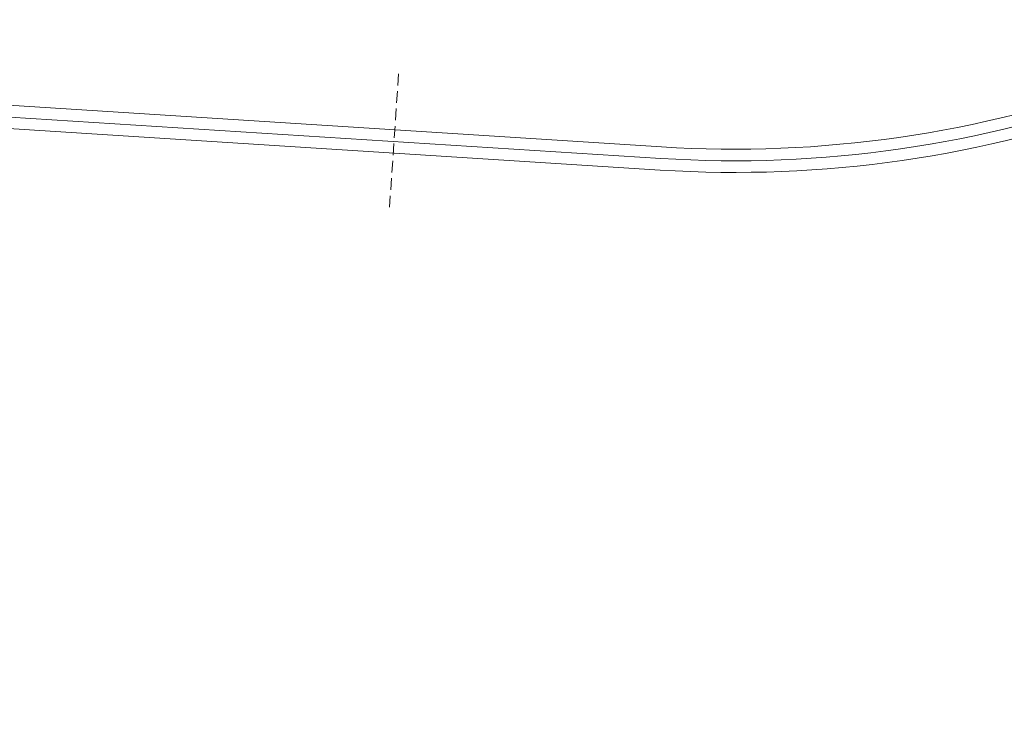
# Model space of a CAD drawing. Header units: metres. Extents: x 6603774 to 6604307, y 5739806 to 5740703.
# Tile 6 of 38: x 6604073 to 6604116, y 5739809 to 5739839. Entities that reach past the tile are written whole.
import ezdxf

# ---------------------------------------------------------------- set-up
doc = ezdxf.new("R2010")
doc.units = ezdxf.units.M
doc.linetypes.add('DASHDOT', pattern=[25.4, 12.7, -6.35, 0, -6.35])
doc.linetypes.add('DASHED', pattern=[0.75, 0.5, -0.25])
for name, color, linetype, lineweight in [('0 (etap 1)', 252, 'Continuous', 13), ('Opis', 7, 'Continuous', 13), ('OSIE_TORU', 10, 'DASHDOT', 30)]:
    doc.layers.add(name, color=color, linetype=linetype, lineweight=lineweight)

msp = doc.modelspace()

# ---------------------------------------------------------------- linework, layer by layer
at = {"layer": '0 (etap 1)', "color": 252, "lineweight": 13}
for p, q in [((6604100.8586, 5739833.3307), (6604056.6067, 5739836.1431)), ((6604100.7952, 5739832.3327), (6604056.5432, 5739835.1451))]:
    msp.add_line(p, q, dxfattribs=at)
for radius in [49.5, 50.5]:
    msp.add_arc((6604103.9982, 5739882.7311), radius, 266.36353, 290.05313, dxfattribs=at)
at = {"layer": 'Opis', "color": 251, "linetype": 'DASHED', "lineweight": 13}
msp.add_line((6604089.1648, 5739830.732), (6604089.5605, 5739836.5636), dxfattribs=at)
at = {"layer": 'OSIE_TORU', "color": 252, "linetype": 'ByBlock', "lineweight": 13, "ltscale": 0.1, "flags": 128}
msp.add_lwpolyline([(6604179.5671, 5739808.5206, 0.0252581), (6604179.6399, 5739813.5684, 0.3555722), (6604158.8411, 5739837.3137, 0.0261859), (6604153.6425, 5739837.9185), (6604141.4586, 5739838.6929, 0.1037351), (6604121.1427, 5739835.7623, -0.1037351), (6604100.8269, 5739832.8317), (6604056.575, 5739835.6441)], format="xyb", dxfattribs=at)

doc.saveas('drawing.dxf')
